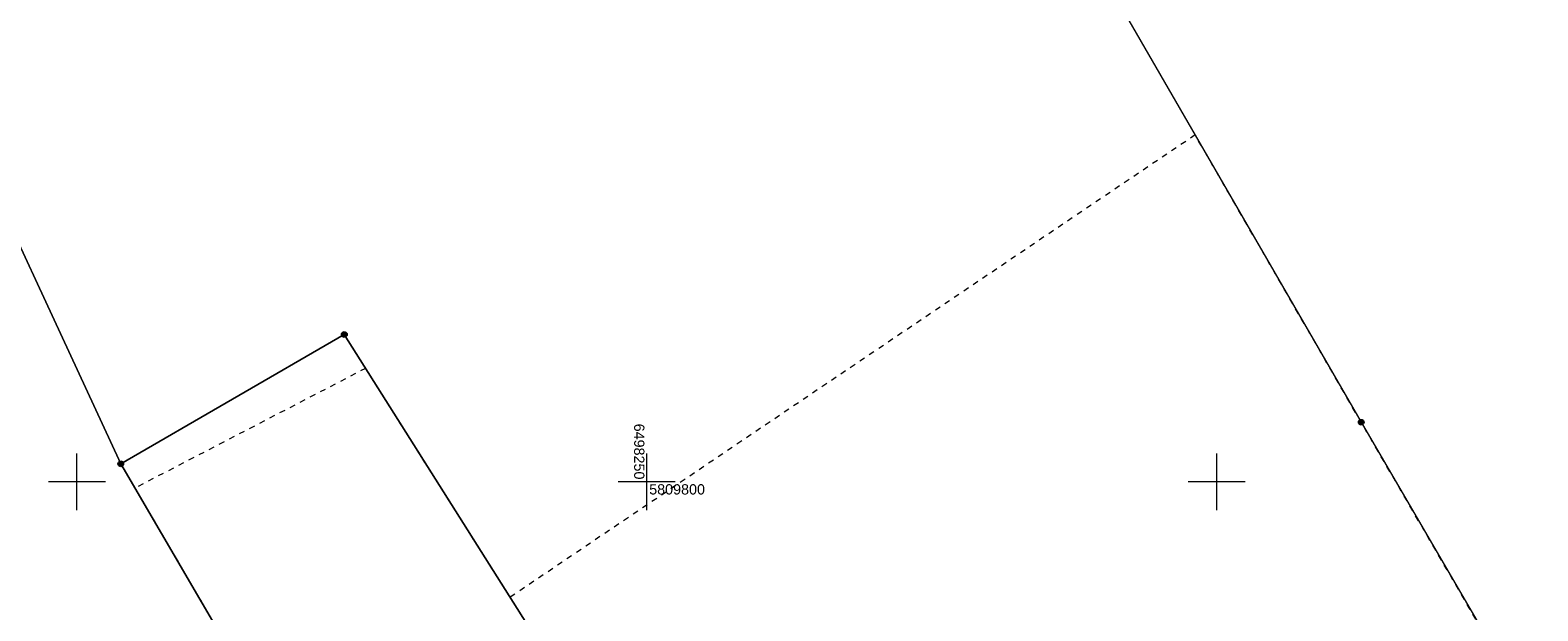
# Model space of a CAD drawing. Extents: x 6414462 to 20492237, y 5756825 to 17376351.
# Tile 118 of 127: x 6498196 to 6498328, y 5809789 to 5809840. Entities that reach past the tile are written whole.
import ezdxf
from ezdxf.enums import TextEntityAlignment as Align

# ---------------------------------------------------------------- set-up
doc = ezdxf.new("R2010")
doc.units = 0
doc.linetypes.add('2324-2024 mdcp$0$PRZER1-1', pattern=[1, 0.5, -0.5])
doc.linetypes.add('Lipnica teren 1$0$HIDDEN2', pattern=[0.1875, 0.125, -0.0625])
for name, color, linetype, lineweight in [('2324-2024 mdcp$0$GEPPGD', 7, 'Continuous', 18), ('2324-2024 mdcp$0$GESDZI', 7, 'Continuous', 18), ('2324-2024 mdcp$0$Ramka sekcyjna', 7, 'Continuous', 18)]:
    doc.layers.add(name, color=color, linetype=linetype, lineweight=lineweight)
doc.layers.add('2324-2024 mdcp$0$GESUZY', color=7, linetype='Continuous', lineweight=18, true_color=0x008000)
doc.layers.add('Lipnica teren 1$0$demontaże', color=10, linetype='Continuous')
doc.styles.add('2324-2024 mdcp$0$Arial', font='arial.ttf')

# ---------------------------------------------------------------- blocks, each defined once
blk = doc.blocks.new('2324-2024 mdcp$0$GEPPGD1_1')
at = {"true_color": 0xffffff}
blk.add_hatch(color=7, dxfattribs=at).paths.add_polyline_path([(0, -0.25), (0.077254, -0.237764), (0.146946, -0.202254), (0.202254, -0.146946), (0.237764, -0.077254), (0.25, 0), (0.237764, 0.077254), (0.202254, 0.146946), (0.146946, 0.202254), (0.077254, 0.237764), (0, 0.25), (-0.077254, 0.237764), (-0.146946, 0.202254), (-0.202254, 0.146946), (-0.237764, 0.077254), (-0.25, 0), (-0.237764, -0.077254), (-0.202254, -0.146946), (-0.146946, -0.202254), (-0.077254, -0.237764), (0, -0.25)])
at = {"color": 0}
blk.add_lwpolyline([(0, 0.25), (0.077254, 0.237764), (0.146946, 0.202254), (0.202254, 0.146946), (0.237764, 0.077254), (0.25, 0), (0.237764, -0.077254), (0.202254, -0.146946), (0.146946, -0.202254), (0.077254, -0.237764), (0, -0.25), (-0.077254, -0.237764), (-0.146946, -0.202254), (-0.202254, -0.146946), (-0.237764, -0.077254), (-0.25, 0), (-0.237764, 0.077254), (-0.202254, 0.146946), (-0.146946, 0.202254), (-0.077254, 0.237764)], close=True, dxfattribs=at)
blk = doc.blocks.new('2324-2024 mdcp')
at = {"layer": '2324-2024 mdcp$0$GESDZI', "color": 7, "linetype": 'Continuous', "lineweight": 18}
for points in [[(6498336.53, 5809764.26), (6498284.59, 5809737.52), (6498271.4, 5809764.78), (6498259.02, 5809756.58), (6498223.46, 5809812.93), (6498203.85, 5809801.58), (6498188.13, 5809835.51), (6498147.54, 5809813.46), (6498100.03, 5809920.59), (6498204.15, 5809995.92), (6498210.17, 5809985.25), (6498226.36, 5809956.54), (6498245.19, 5809923.13), (6498269.29, 5809880.41), (6498280.36, 5809860.77), (6498282.58, 5809857.31), (6498312.68, 5809805.23), (6498323.75, 5809786.22), (6498328.66, 5809777.78), (6498331.84, 5809772.31)], [(6498250.84, 5809721.04), (6498210.34, 5809702.9), (6498147.54, 5809813.46), (6498188.13, 5809835.51), (6498203.85, 5809801.58)], [(6498255.25, 5809723.19), (6498250.84, 5809721.04), (6498203.85, 5809801.58), (6498223.46, 5809812.93), (6498259.02, 5809756.58), (6498264.33, 5809748.09), (6498245.62, 5809739.77)]]:
    blk.add_lwpolyline(points, close=True, dxfattribs=at)
at = {"layer": '2324-2024 mdcp$0$GESUZY', "color": 96, "linetype": '2324-2024 mdcp$0$PRZER1-1', "lineweight": 18, "true_color": 0x008000}
for p, q in [((6498298.11, 5809830.44), (6498238.01, 5809789.87)), ((6498312.68, 5809805.23), (6498298.11, 5809830.44)), ((6498225.33, 5809809.96), (6498205.09, 5809799.45)), ((6498238.01, 5809789.87), (6498225.33, 5809809.96)), ((6498321.23, 5809790.54), (6498312.68, 5809805.23)), ((6498205.09, 5809799.45), (6498212.28, 5809787.13)), ((6498323.75, 5809786.22), (6498321.23, 5809790.54))]:
    blk.add_line(p, q, dxfattribs=at)
at = {"layer": '2324-2024 mdcp$0$Ramka sekcyjna', "color": 7, "linetype": 'Continuous', "lineweight": 18, "flags": 128}
for points in [[(6498200, 5809797.5), (6498200, 5809802.5)], [(6498250, 5809797.5), (6498250, 5809802.5)], [(6498300, 5809797.5), (6498300, 5809802.5)], [(6498202.5, 5809800), (6498197.5, 5809800)], [(6498252.5, 5809800), (6498247.5, 5809800)], [(6498302.5, 5809800), (6498297.5, 5809800)]]:
    blk.add_lwpolyline(points, dxfattribs=at)
at = {"layer": '2324-2024 mdcp$0$GEPPGD', "color": 7, "linetype": 'Continuous', "lineweight": 18}
for p in [(6498223.46, 5809812.93), (6498312.68, 5809805.23), (6498203.85, 5809801.58)]:
    blk.add_blockref('2324-2024 mdcp$0$GEPPGD1_1', p, dxfattribs=at)
at = {"layer": '2324-2024 mdcp$0$Ramka sekcyjna', "color": 7, "linetype": 'Continuous', "lineweight": 0, "style": '2324-2024 mdcp$0$Arial'}
blk.add_text('6498250', height=0.9, rotation=270, dxfattribs=at).set_placement((6498249.79, 5809800.21), align=Align.TOP_RIGHT)
blk.add_text('5809800', height=0.9, dxfattribs=at).set_placement((6498250.21, 5809799.79), align=Align.TOP_LEFT)
blk = doc.blocks.new('Lipnica teren 1')
at = {"layer": 'Lipnica teren 1$0$demontaże', "linetype": 'Lipnica teren 1$0$HIDDEN2'}
blk.add_blockref('2324-2024 mdcp', (0, 0), dxfattribs=at)

msp = doc.modelspace()

# ---------------------------------------------------------------- block references
msp.add_blockref('Lipnica teren 1', (0, 0))

doc.saveas('drawing.dxf')
